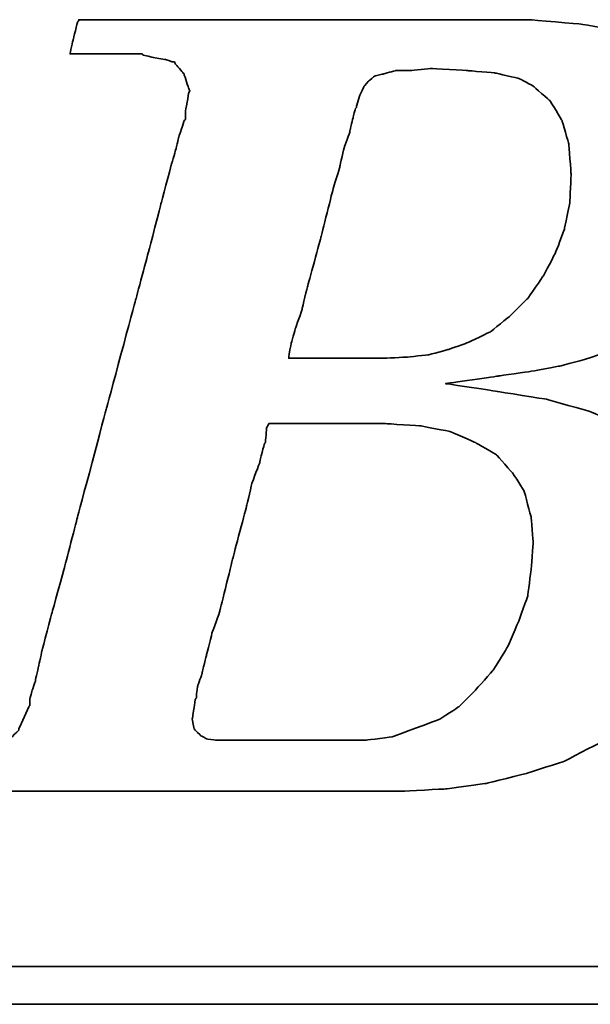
# Model space of a CAD drawing. Header units: millimetres. Extents: x 57 to 435, y 84 to 210.
# Tile 31 of 51: x 309.09 to 311.01, y 120.88 to 124.21. Entities that reach past the tile are written whole.
import ezdxf

# ---------------------------------------------------------------- set-up
doc = ezdxf.new("R2010")
doc.units = ezdxf.units.MM
doc.header["$LTSCALE"] = 0.15
doc.layers.add('DIM', color=4, linetype='CONTINUOUS')
doc.layers.add('layer 1', color=7, linetype='CONTINUOUS')

# ---------------------------------------------------------------- blocks, each defined once
blk = doc.blocks.new('TBI MOTION logo(完整正式版)')
at = {"layer": 'layer 1', "color": 22, "lineweight": 35}
for points, knots in [([(-64.65375, -6.86375), (-64.65375, -6.86375), (-64.84375, -7.29625), (-64.84375, -7.29625), (-64.84375, -7.29625), (-64.84375, -7.29625), (-64.86875, -7.34375), (-64.86875, -7.34375), (-64.86875, -7.34375), (-64.86875, -7.34375), (-64.86875, -7.36875), (-64.86875, -7.36875), (-64.86875, -7.36875), (-64.86875, -7.36875), (-65.15375, -7.65375), (-65.15375, -7.65375), (-65.15375, -7.65375), (-65.15375, -7.65375), (-65.17875, -7.65375), (-65.17875, -7.65375), (-65.17875, -7.65375), (-65.17875, -7.65375), (-65.20375, -7.67875), (-65.20375, -7.67875), (-65.20375, -7.67875), (-65.20375, -7.67875), (-65.58875, -7.87125), (-65.58875, -7.87125), (-65.58875, -7.87125), (-65.58875, -7.87125), (-65.63375, -7.87125), (-65.63375, -7.87125), (-65.63375, -7.87125), (-65.63375, -7.87125), (-65.65875, -7.89375), (-65.65875, -7.89375), (-65.65875, -7.89375), (-65.65875, -7.89375), (-66.09375, -7.94375), (-66.09375, -7.94375), (-66.09375, -7.94375), (-66.09375, -7.94375), (-66.11375, -7.94375), (-66.11375, -7.94375), (-66.11375, -7.94375), (-66.11375, -7.94375), (-66.16375, -7.94375), (-66.16375, -7.94375), (-66.16375, -7.94375), (-66.16375, -7.94375), (-66.30875, -7.94375), (-66.30875, -7.94375), (-66.30875, -7.94375), (-66.30875, -7.94375), (-66.69375, -7.94375), (-66.69375, -7.94375), (-66.69375, -7.94375), (-66.69375, -7.94375), (-67.07375, -7.94375), (-67.07375, -7.94375), (-67.07375, -7.94375), (-67.07375, -7.94375), (-67.12375, -7.94375), (-67.12375, -7.94375), (-67.12375, -7.94375), (-67.12375, -7.94375), (-67.12375, -7.96625), (-67.12375, -7.96625), (-67.12375, -7.96625), (-67.12375, -7.96625), (-67.14875, -7.99125), (-67.14875, -7.99125), (-67.14875, -7.99125), (-67.14875, -7.99125), (-67.24375, -8.34875), (-67.24375, -8.34875), (-67.24375, -8.34875), (-67.24375, -8.34875), (-67.31375, -8.68625), (-67.31375, -8.68625), (-67.31375, -8.68625), (-67.31375, -8.68625), (-67.26875, -8.68625), (-67.26875, -8.68625), (-67.26875, -8.68625), (-67.26875, -8.68625), (-67.07375, -8.68625), (-67.07375, -8.68625), (-67.07375, -8.68625), (-67.07375, -8.68625), (-66.54875, -8.68625), (-66.54875, -8.68625), (-66.54875, -8.68625), (-66.54875, -8.68625), (-65.82625, -8.68625), (-65.82625, -8.68625), (-65.82625, -8.68625), (-65.82625, -8.68625), (-65.01375, -8.68625), (-65.01375, -8.68625), (-65.01375, -8.68625), (-65.01375, -8.68625), (-64.05375, -8.68625), (-64.05375, -8.68625), (-64.05375, -8.68625), (-64.05375, -8.68625), (-62.08375, -8.68625), (-62.08375, -8.68625), (-62.08375, -8.68625), (-62.08375, -8.68625), (-60.06875, -8.68625), (-60.06875, -8.68625), (-60.06875, -8.68625), (-60.06875, -8.68625), (-59.10875, -8.68625), (-59.10875, -8.68625), (-59.10875, -8.68625), (-59.10875, -8.68625), (-58.29375, -8.68625), (-58.29375, -8.68625), (-58.29375, -8.68625), (-58.29375, -8.68625), (-57.57375, -8.68625), (-57.57375, -8.68625), (-57.57375, -8.68625), (-57.57375, -8.68625), (-57.04875, -8.68625), (-57.04875, -8.68625), (-57.04875, -8.68625), (-57.04875, -8.68625), (-56.85375, -8.68625), (-56.85375, -8.68625), (-56.85375, -8.68625), (-56.85375, -8.68625), (-56.70875, -8.68625), (-56.70875, -8.68625), (-56.70875, -8.68625), (-56.70875, -8.68625), (-56.61375, -8.68625), (-56.61375, -8.68625), (-56.61375, -8.68625), (-56.61375, -8.68625), (-56.56875, -8.68625), (-56.56875, -8.68625), (-56.56875, -8.68625), (-56.56875, -8.68625), (-55.65375, -8.63875), (-55.65375, -8.63875), (-55.65375, -8.63875), (-55.65375, -8.63875), (-54.76875, -8.51875), (-54.76875, -8.51875), (-54.76875, -8.51875), (-54.76875, -8.51875), (-53.90375, -8.30375), (-53.90375, -8.30375), (-53.90375, -8.30375), (-53.90375, -8.30375), (-53.08875, -8.03875), (-53.08875, -8.03875), (-53.08875, -8.03875), (-53.08875, -8.03875), (-52.34375, -7.65375), (-52.34375, -7.65375), (-52.34375, -7.65375), (-52.34375, -7.65375), (-51.69875, -7.29625), (-51.69875, -7.29625), (-51.69875, -7.29625), (-51.69875, -7.29625), (-51.21875, -6.91125), (-51.21875, -6.91125), (-51.21875, -6.91125), (-51.21875, -6.91125), (-50.83375, -6.50375), (-50.83375, -6.50375), (-50.83375, -6.50375), (-50.83375, -6.50375), (-50.44875, -5.94875), (-50.44875, -5.94875), (-50.44875, -5.94875), (-50.44875, -5.94875), (-50.13875, -5.30375), (-50.13875, -5.30375), (-50.13875, -5.30375), (-50.13875, -5.30375), (-49.99375, -4.65375), (-49.99375, -4.65375), (-49.99375, -4.65375), (-49.99375, -4.65375), (-49.92375, -3.98375), (-49.92375, -3.98375), (-49.92375, -3.98375), (-49.92375, -3.98375), (-49.99375, -3.19374), (-49.99375, -3.19374), (-49.99375, -3.19374), (-49.99375, -3.19374), (-50.23374, -2.44874), (-50.23374, -2.44874), (-50.23374, -2.44874), (-50.23374, -2.44874), (-50.59375, -1.87374), (-50.59375, -1.87374), (-50.59375, -1.87374), (-50.59375, -1.87374), (-51.09875, -1.31874), (-51.09875, -1.31874), (-51.09875, -1.31874), (-51.09875, -1.31874), (-51.74375, -0.81875), (-51.74375, -0.81875), (-51.74375, -0.81875), (-51.74375, -0.81875), (-52.53875, -0.48125), (-52.53875, -0.48125), (-52.53875, -0.48125), (-52.53875, -0.48125), (-53.47375, -0.21875), (-53.47375, -0.21875), (-53.47375, -0.21875), (-53.47375, -0.21875), (-54.52875, -0.04874), (-54.52875, -0.04874), (-54.52875, -0.04874), (-54.52875, -0.04874), (-55.65375, 0.12125), (-55.65375, 0.12125), (-55.65375, 0.12125), (-55.65375, 0.12125), (-54.50375, 0.28624), (-54.50375, 0.28624), (-54.50375, 0.28624), (-54.50375, 0.28624), (-53.83375, 0.38124), (-53.83375, 0.38124), (-53.83375, 0.38124), (-53.83375, 0.38124), (-53.18375, 0.50125), (-53.18375, 0.50125), (-53.18375, 0.50125), (-53.18375, 0.50125), (-52.55875, 0.66874), (-52.55875, 0.66874), (-52.55875, 0.66874), (-52.55875, 0.66874), (-52.03375, 0.86124), (-52.03375, 0.86124), (-52.03375, 0.86124), (-52.03375, 0.86124), (-51.50374, 1.03124), (-51.50374, 1.03124), (-51.50374, 1.03124), (-51.50374, 1.03124), (-51.09875, 1.27125), (-51.09875, 1.27125), (-51.09875, 1.27125), (-51.09875, 1.27125), (-50.71375, 1.48624), (-50.71375, 1.48624), (-50.71375, 1.48624), (-50.71375, 1.48624), (-50.37625, 1.77625), (-50.37625, 1.77625), (-50.37625, 1.77625), (-50.37625, 1.77625), (-49.82375, 2.37625), (-49.82375, 2.37625), (-49.82375, 2.37625), (-49.82375, 2.37625), (-49.41875, 2.99625), (-49.41875, 2.99625), (-49.41875, 2.99625), (-49.41875, 2.99625), (-49.22375, 3.76625), (-49.22375, 3.76625), (-49.22375, 3.76625), (-49.22375, 3.76625), (-49.15375, 4.50874), (-49.15375, 4.50874), (-49.15375, 4.50874), (-49.15375, 4.50874), (-49.20375, 5.25125), (-49.20375, 5.25125), (-49.20375, 5.25125), (-49.20375, 5.25125), (-49.41875, 5.92625), (-49.41875, 5.92625), (-49.41875, 5.92625), (-49.41875, 5.92625), (-49.77875, 6.47625), (-49.77875, 6.47625), (-49.77875, 6.47625), (-49.77875, 6.47625), (-50.33125, 7.02624), (-50.33125, 7.02624), (-50.33125, 7.02624), (-50.33125, 7.02624), (-51.00125, 7.43625), (-51.00125, 7.43625), (-51.00125, 7.43625), (-51.00125, 7.43625), (-51.79375, 7.72625), (-51.79375, 7.72625), (-51.79375, 7.72625), (-51.79375, 7.72625), (-52.72875, 7.89124), (-52.72875, 7.89124), (-52.72875, 7.89124), (-52.72875, 7.89124), (-53.83375, 7.98625), (-53.83375, 7.98625), (-53.83375, 7.98625), (-53.83375, 7.98625), (-53.92875, 7.98625), (-53.92875, 7.98625), (-53.92875, 7.98625), (-53.92875, 7.98625), (-54.26375, 7.98625), (-54.26375, 7.98625), (-54.26375, 7.98625), (-54.26375, 7.98625), (-54.74375, 7.98625), (-54.74375, 7.98625), (-54.74375, 7.98625), (-54.74375, 7.98625), (-55.36875, 7.98625), (-55.36875, 7.98625), (-55.36875, 7.98625), (-55.36875, 7.98625), (-56.13375, 7.98625), (-56.13375, 7.98625), (-56.13375, 7.98625), (-56.13375, 7.98625), (-56.94875, 7.98625), (-56.94875, 7.98625), (-56.94875, 7.98625), (-56.94875, 7.98625), (-58.77625, 7.98625), (-58.77625, 7.98625), (-58.77625, 7.98625), (-58.77625, 7.98625), (-60.59875, 7.98625), (-60.59875, 7.98625), (-60.59875, 7.98625), (-60.59875, 7.98625), (-61.41375, 7.98625), (-61.41375, 7.98625), (-61.41375, 7.98625), (-61.41375, 7.98625), (-62.17875, 7.98625), (-62.17875, 7.98625), (-62.17875, 7.98625), (-62.17875, 7.98625), (-62.80375, 7.98625), (-62.80375, 7.98625), (-62.80375, 7.98625), (-62.80375, 7.98625), (-63.30625, 7.98625), (-63.30625, 7.98625), (-63.30625, 7.98625), (-63.30625, 7.98625), (-63.57375, 7.98625), (-63.57375, 7.98625), (-63.57375, 7.98625), (-63.57375, 7.98625), (-63.57375, 7.96375), (-63.57375, 7.96375), (-63.57375, 7.96375), (-63.57375, 7.96375), (-63.59875, 7.94125), (-63.59875, 7.94125), (-63.59875, 7.94125), (-63.59875, 7.94125), (-63.69375, 7.55625), (-63.69375, 7.55625), (-63.69375, 7.55625), (-63.69375, 7.55625), (-63.76375, 7.24624), (-63.76375, 7.24624), (-63.76375, 7.24624), (-63.76375, 7.24624), (-63.23875, 7.24624), (-63.23875, 7.24624), (-63.23875, 7.24624), (-63.23875, 7.24624), (-62.75875, 7.24624), (-62.75875, 7.24624), (-62.75875, 7.24624), (-62.75875, 7.24624), (-62.61125, 7.24624), (-62.61125, 7.24624), (-62.61125, 7.24624), (-62.61125, 7.24624), (-62.56625, 7.24624), (-62.56625, 7.24624), (-62.56625, 7.24624), (-62.56625, 7.24624), (-62.22875, 7.24624), (-62.22875, 7.24624), (-62.22875, 7.24624), (-62.22875, 7.24624), (-62.20375, 7.24624), (-62.20375, 7.24624), (-62.20375, 7.24624), (-62.20375, 7.24624), (-62.17875, 7.21875), (-62.17875, 7.21875), (-62.17875, 7.21875), (-62.17875, 7.21875), (-61.96375, 7.17125), (-61.96375, 7.17125), (-61.96375, 7.17125), (-61.96375, 7.17125), (-61.72375, 7.12624), (-61.72375, 7.12624), (-61.72375, 7.12624), (-61.72375, 7.12624), (-61.70375, 7.12624), (-61.70375, 7.12624), (-61.70375, 7.12624), (-61.70375, 7.12624), (-61.55875, 7.07624), (-61.55875, 7.07624), (-61.55875, 7.07624), (-61.55875, 7.07624), (-61.50875, 7.07624), (-61.50875, 7.07624), (-61.50875, 7.07624), (-61.50875, 7.07624), (-61.48375, 7.02624), (-61.48375, 7.02624), (-61.48375, 7.02624), (-61.48375, 7.02624), (-61.31875, 6.83375), (-61.31875, 6.83375), (-61.31875, 6.83375), (-61.31875, 6.83375), (-61.29375, 6.81125), (-61.29375, 6.81125), (-61.29375, 6.81125), (-61.29375, 6.81125), (-61.29375, 6.78625), (-61.29375, 6.78625), (-61.29375, 6.78625), (-61.29375, 6.78625), (-61.19875, 6.50124), (-61.19875, 6.50124), (-61.19875, 6.50124), (-61.19875, 6.50124), (-61.17375, 6.45124), (-61.17375, 6.45124), (-61.17375, 6.45124), (-61.17375, 6.45124), (-61.19875, 6.40625), (-61.19875, 6.40625), (-61.19875, 6.40625), (-61.19875, 6.40625), (-61.26875, 5.99624), (-61.26875, 5.99624), (-61.26875, 5.99624), (-61.26875, 5.99624), (-61.26875, 5.85125), (-61.26875, 5.85125), (-61.26875, 5.85125), (-61.26875, 5.85125), (-61.26875, 5.82625), (-61.26875, 5.82625), (-61.26875, 5.82625), (-61.26875, 5.82625), (-61.29375, 5.80625), (-61.29375, 5.80625), (-61.29375, 5.80625), (-61.29375, 5.80625), (-61.34125, 5.66125), (-61.34125, 5.66125), (-61.34125, 5.66125), (-61.34125, 5.66125), (-61.41375, 5.44625), (-61.41375, 5.44625), (-61.41375, 5.44625), (-61.41375, 5.44625), (-61.48375, 5.15625), (-61.48375, 5.15625), (-61.48375, 5.15625), (-61.48375, 5.15625), (-61.58375, 4.82124), (-61.58375, 4.82124), (-61.58375, 4.82124), (-61.58375, 4.82124), (-61.79875, 4.00375), (-61.79875, 4.00375), (-61.79875, 4.00375), (-61.79875, 4.00375), (-62.05875, 2.99625), (-62.05875, 2.99625), (-62.05875, 2.99625), (-62.05875, 2.99625), (-62.34875, 1.91625), (-62.34875, 1.91625), (-62.34875, 1.91625), (-62.34875, 1.91625), (-62.97375, -0.41124), (-62.97375, -0.41124), (-62.97375, -0.41124), (-62.97375, -0.41124), (-63.59875, -2.75875), (-63.59875, -2.75875), (-63.59875, -2.75875), (-63.59875, -2.75875), (-63.88375, -3.86374), (-63.88375, -3.86374), (-63.88375, -3.86374), (-63.88375, -3.86374), (-64.14875, -4.82374), (-64.14875, -4.82374), (-64.14875, -4.82374), (-64.14875, -4.82374), (-64.36375, -5.64125), (-64.36375, -5.64125), (-64.36375, -5.64125), (-64.36375, -5.64125), (-64.43625, -5.97625), (-64.43625, -5.97625), (-64.43625, -5.97625), (-64.43625, -5.97625), (-64.50875, -6.28625), (-64.50875, -6.28625), (-64.50875, -6.28625), (-64.50875, -6.28625), (-64.50875, -6.30875), (-64.50875, -6.30875), (-64.50875, -6.30875), (-64.50875, -6.30875), (-64.57875, -6.50375), (-64.57875, -6.50375), (-64.57875, -6.50375), (-64.57875, -6.50375), (-64.62875, -6.69625), (-64.62875, -6.69625), (-64.62875, -6.69625), (-64.62875, -6.69625), (-64.62875, -6.76875), (-64.62875, -6.76875), (-64.62875, -6.76875), (-64.62875, -6.76875), (-64.62875, -6.81375), (-64.62875, -6.81375), (-64.62875, -6.81375), (-64.62875, -6.81375), (-64.62875, -6.83875), (-64.62875, -6.83875), (-64.62875, -6.83875), (-64.62875, -6.83875), (-64.65375, -6.86375), (-64.65375, -6.86375)], [0, 0, 0, 0, 0.00719424, 0.00719424, 0.00719424, 0.00719425, 0.01438849, 0.01438849, 0.01438849, 0.0143885, 0.02158273, 0.02158273, 0.02158273, 0.02158274, 0.02877698, 0.02877698, 0.02877698, 0.02877699, 0.03597122, 0.03597122, 0.03597122, 0.03597123, 0.04316547, 0.04316547, 0.04316547, 0.04316548, 0.05035971, 0.05035971, 0.05035971, 0.05035972, 0.05755396, 0.05755396, 0.05755396, 0.05755397, 0.0647482, 0.0647482, 0.0647482, 0.06474821, 0.07194245, 0.07194245, 0.07194245, 0.07194246, 0.07913669, 0.07913669, 0.07913669, 0.0791367, 0.08633094, 0.08633094, 0.08633094, 0.08633095, 0.09352518, 0.09352518, 0.09352518, 0.09352519, 0.10071942, 0.10071942, 0.10071942, 0.10071943, 0.10791367, 0.10791367, 0.10791367, 0.10791368, 0.11510791, 0.11510791, 0.11510791, 0.11510792, 0.12230216, 0.12230216, 0.12230216, 0.12230217, 0.1294964, 0.1294964, 0.1294964, 0.12949641, 0.13669065, 0.13669065, 0.13669065, 0.13669066, 0.14388489, 0.14388489, 0.14388489, 0.1438849, 0.15107914, 0.15107914, 0.15107914, 0.15107915, 0.15827338, 0.15827338, 0.15827338, 0.15827339, 0.16546763, 0.16546763, 0.16546763, 0.16546764, 0.17266187, 0.17266187, 0.17266187, 0.17266188, 0.17985612, 0.17985612, 0.17985612, 0.17985613, 0.18705036, 0.18705036, 0.18705036, 0.18705037, 0.1942446, 0.1942446, 0.1942446, 0.19424461, 0.20143885, 0.20143885, 0.20143885, 0.20143886, 0.20863309, 0.20863309, 0.20863309, 0.2086331, 0.21582734, 0.21582734, 0.21582734, 0.21582735, 0.22302158, 0.22302158, 0.22302158, 0.22302159, 0.23021583, 0.23021583, 0.23021583, 0.23021584, 0.23741007, 0.23741007, 0.23741007, 0.23741008, 0.24460432, 0.24460432, 0.24460432, 0.24460433, 0.25179856, 0.25179856, 0.25179856, 0.25179857, 0.25899281, 0.25899281, 0.25899281, 0.25899282, 0.26618705, 0.26618705, 0.26618705, 0.26618706, 0.27338129, 0.27338129, 0.27338129, 0.2733813, 0.28057554, 0.28057554, 0.28057554, 0.28057555, 0.28776978, 0.28776978, 0.28776978, 0.28776979, 0.29496403, 0.29496403, 0.29496403, 0.29496404, 0.30215827, 0.30215827, 0.30215827, 0.30215828, 0.30935252, 0.30935252, 0.30935252, 0.30935253, 0.31654676, 0.31654676, 0.31654676, 0.31654677, 0.32374101, 0.32374101, 0.32374101, 0.32374102, 0.33093525, 0.33093525, 0.33093525, 0.33093526, 0.3381295, 0.3381295, 0.3381295, 0.33812951, 0.34532374, 0.34532374, 0.34532374, 0.34532375, 0.35251799, 0.35251799, 0.35251799, 0.352518, 0.35971223, 0.35971223, 0.35971223, 0.35971224, 0.36690647, 0.36690647, 0.36690647, 0.36690648, 0.37410072, 0.37410072, 0.37410072, 0.37410073, 0.38129496, 0.38129496, 0.38129496, 0.38129497, 0.38848921, 0.38848921, 0.38848921, 0.38848922, 0.39568345, 0.39568345, 0.39568345, 0.39568346, 0.4028777, 0.4028777, 0.4028777, 0.40287771, 0.41007194, 0.41007194, 0.41007194, 0.41007195, 0.41726619, 0.41726619, 0.41726619, 0.4172662, 0.42446043, 0.42446043, 0.42446043, 0.42446044, 0.43165468, 0.43165468, 0.43165468, 0.43165469, 0.43884892, 0.43884892, 0.43884892, 0.43884893, 0.44604317, 0.44604317, 0.44604317, 0.44604318, 0.45323741, 0.45323741, 0.45323741, 0.45323742, 0.46043165, 0.46043165, 0.46043165, 0.46043166, 0.4676259, 0.4676259, 0.4676259, 0.46762591, 0.47482014, 0.47482014, 0.47482014, 0.47482015, 0.48201439, 0.48201439, 0.48201439, 0.4820144, 0.48920863, 0.48920863, 0.48920863, 0.48920864, 0.49640288, 0.49640288, 0.49640288, 0.49640289, 0.50359712, 0.50359712, 0.50359712, 0.50359713, 0.51079137, 0.51079137, 0.51079137, 0.51079138, 0.51798561, 0.51798561, 0.51798561, 0.51798562, 0.52517986, 0.52517986, 0.52517986, 0.52517987, 0.5323741, 0.5323741, 0.5323741, 0.53237411, 0.53956835, 0.53956835, 0.53956835, 0.53956836, 0.54676259, 0.54676259, 0.54676259, 0.5467626, 0.55395683, 0.55395683, 0.55395683, 0.55395684, 0.56115108, 0.56115108, 0.56115108, 0.56115109, 0.56834532, 0.56834532, 0.56834532, 0.56834533, 0.57553957, 0.57553957, 0.57553957, 0.57553958, 0.58273381, 0.58273381, 0.58273381, 0.58273382, 0.58992806, 0.58992806, 0.58992806, 0.58992807, 0.5971223, 0.5971223, 0.5971223, 0.59712231, 0.60431655, 0.60431655, 0.60431655, 0.60431656, 0.61151079, 0.61151079, 0.61151079, 0.6115108, 0.61870504, 0.61870504, 0.61870504, 0.61870505, 0.62589928, 0.62589928, 0.62589928, 0.62589929, 0.63309353, 0.63309353, 0.63309353, 0.63309354, 0.64028777, 0.64028777, 0.64028777, 0.64028778, 0.64748201, 0.64748201, 0.64748201, 0.64748202, 0.65467626, 0.65467626, 0.65467626, 0.65467627, 0.6618705, 0.6618705, 0.6618705, 0.66187051, 0.66906475, 0.66906475, 0.66906475, 0.66906476, 0.67625899, 0.67625899, 0.67625899, 0.676259, 0.68345324, 0.68345324, 0.68345324, 0.68345325, 0.69064748, 0.69064748, 0.69064748, 0.69064749, 0.69784173, 0.69784173, 0.69784173, 0.69784174, 0.70503597, 0.70503597, 0.70503597, 0.70503598, 0.71223022, 0.71223022, 0.71223022, 0.71223023, 0.71942446, 0.71942446, 0.71942446, 0.71942447, 0.72661871, 0.72661871, 0.72661871, 0.72661872, 0.73381295, 0.73381295, 0.73381295, 0.73381296, 0.74100719, 0.74100719, 0.74100719, 0.7410072, 0.74820144, 0.74820144, 0.74820144, 0.74820145, 0.75539568, 0.75539568, 0.75539568, 0.75539569, 0.76258993, 0.76258993, 0.76258993, 0.76258994, 0.76978417, 0.76978417, 0.76978417, 0.76978418, 0.77697842, 0.77697842, 0.77697842, 0.77697843, 0.78417266, 0.78417266, 0.78417266, 0.78417267, 0.79136691, 0.79136691, 0.79136691, 0.79136692, 0.79856115, 0.79856115, 0.79856115, 0.79856116, 0.8057554, 0.8057554, 0.8057554, 0.80575541, 0.81294964, 0.81294964, 0.81294964, 0.81294965, 0.82014388, 0.82014388, 0.82014388, 0.82014389, 0.82733813, 0.82733813, 0.82733813, 0.82733814, 0.83453237, 0.83453237, 0.83453237, 0.83453238, 0.84172662, 0.84172662, 0.84172662, 0.84172663, 0.84892086, 0.84892086, 0.84892086, 0.84892087, 0.85611511, 0.85611511, 0.85611511, 0.85611512, 0.86330935, 0.86330935, 0.86330935, 0.86330936, 0.8705036, 0.8705036, 0.8705036, 0.87050361, 0.87769784, 0.87769784, 0.87769784, 0.87769785, 0.88489209, 0.88489209, 0.88489209, 0.8848921, 0.89208633, 0.89208633, 0.89208633, 0.89208634, 0.89928058, 0.89928058, 0.89928058, 0.89928059, 0.90647482, 0.90647482, 0.90647482, 0.90647483, 0.91366906, 0.91366906, 0.91366906, 0.91366907, 0.92086331, 0.92086331, 0.92086331, 0.92086332, 0.92805755, 0.92805755, 0.92805755, 0.92805756, 0.9352518, 0.9352518, 0.9352518, 0.93525181, 0.94244604, 0.94244604, 0.94244604, 0.94244605, 0.94964029, 0.94964029, 0.94964029, 0.9496403, 0.95683453, 0.95683453, 0.95683453, 0.95683454, 0.96402878, 0.96402878, 0.96402878, 0.96402879, 0.97122302, 0.97122302, 0.97122302, 0.97122303, 0.97841727, 0.97841727, 0.97841727, 0.97841728, 0.98561151, 0.98561151, 0.98561151, 0.98561152, 0.99280576, 0.99280576, 0.99280576, 0.99280577, 1, 1, 1, 1]), ([(-57.50375, 6.35625), (-57.50375, 6.35625), (-57.57375, 6.11625), (-57.57375, 6.11625), (-57.57375, 6.11625), (-57.57375, 6.11625), (-57.57375, 6.09125), (-57.57375, 6.09125), (-57.57375, 6.09125), (-57.57375, 6.09125), (-57.59875, 6.06625), (-57.59875, 6.06625), (-57.59875, 6.06625), (-57.59875, 6.06625), (-57.64875, 5.87625), (-57.64875, 5.87625), (-57.64875, 5.87625), (-57.64875, 5.87625), (-57.71875, 5.58875), (-57.71875, 5.58875), (-57.71875, 5.58875), (-57.71875, 5.58875), (-57.71875, 5.56625), (-57.71875, 5.56625), (-57.71875, 5.56625), (-57.71875, 5.56625), (-57.83875, 5.23125), (-57.83875, 5.23125), (-57.83875, 5.23125), (-57.83875, 5.23125), (-57.93625, 4.82124), (-57.93625, 4.82124), (-57.93625, 4.82124), (-57.93625, 4.82124), (-57.93625, 4.79624), (-57.93625, 4.79624), (-57.93625, 4.79624), (-57.93625, 4.79624), (-58.07875, 4.34125), (-58.07875, 4.34125), (-58.07875, 4.34125), (-58.07875, 4.34125), (-58.34375, 3.28625), (-58.34375, 3.28625), (-58.34375, 3.28625), (-58.34375, 3.28625), (-58.62875, 2.23124), (-58.62875, 2.23124), (-58.62875, 2.23124), (-58.62875, 2.23124), (-58.74875, 1.75125), (-58.74875, 1.75125), (-58.74875, 1.75125), (-58.74875, 1.75125), (-58.74875, 1.72625), (-58.74875, 1.72625), (-58.74875, 1.72625), (-58.74875, 1.72625), (-58.89375, 1.31625), (-58.89375, 1.31625), (-58.89375, 1.31625), (-58.89375, 1.31625), (-58.98875, 0.98124), (-58.98875, 0.98124), (-58.98875, 0.98124), (-58.98875, 0.98124), (-59.03875, 0.71625), (-59.03875, 0.71625), (-59.03875, 0.71625), (-59.03875, 0.71625), (-59.03875, 0.66874), (-59.03875, 0.66874), (-59.03875, 0.66874), (-59.03875, 0.66874), (-58.91875, 0.66874), (-58.91875, 0.66874), (-58.91875, 0.66874), (-58.91875, 0.66874), (-58.53375, 0.66874), (-58.53375, 0.66874), (-58.53375, 0.66874), (-58.53375, 0.66874), (-58.10375, 0.66874), (-58.10375, 0.66874), (-58.10375, 0.66874), (-58.10375, 0.66874), (-57.66875, 0.66874), (-57.66875, 0.66874), (-57.66875, 0.66874), (-57.66875, 0.66874), (-57.33375, 0.66874), (-57.33375, 0.66874), (-57.33375, 0.66874), (-57.33375, 0.66874), (-57.09375, 0.66874), (-57.09375, 0.66874), (-57.09375, 0.66874), (-57.09375, 0.66874), (-56.99875, 0.66874), (-56.99875, 0.66874), (-56.99875, 0.66874), (-56.99875, 0.66874), (-56.49375, 0.69374), (-56.49375, 0.69374), (-56.49375, 0.69374), (-56.49375, 0.69374), (-56.01375, 0.74374), (-56.01375, 0.74374), (-56.01375, 0.74374), (-56.01375, 0.74374), (-55.58375, 0.86124), (-55.58375, 0.86124), (-55.58375, 0.86124), (-55.58375, 0.86124), (-55.17375, 1.00624), (-55.17375, 1.00624), (-55.17375, 1.00624), (-55.17375, 1.00624), (-54.67375, 1.24625), (-54.67375, 1.24625), (-54.67375, 1.24625), (-54.67375, 1.24625), (-54.26375, 1.58124), (-54.26375, 1.58124), (-54.26375, 1.58124), (-54.26375, 1.58124), (-53.87875, 1.96374), (-53.87875, 1.96374), (-53.87875, 1.96374), (-53.87875, 1.96374), (-53.54375, 2.44625), (-53.54375, 2.44625), (-53.54375, 2.44625), (-53.54375, 2.44625), (-53.27875, 2.95125), (-53.27875, 2.95125), (-53.27875, 2.95125), (-53.27875, 2.95125), (-53.08875, 3.45124), (-53.08875, 3.45124), (-53.08875, 3.45124), (-53.08875, 3.45124), (-52.96875, 4.05124), (-52.96875, 4.05124), (-52.96875, 4.05124), (-52.96875, 4.05124), (-52.94375, 4.65125), (-52.94375, 4.65125), (-52.94375, 4.65125), (-52.94375, 4.65125), (-52.99375, 5.30125), (-52.99375, 5.30125), (-52.99375, 5.30125), (-52.99375, 5.30125), (-53.13875, 5.80625), (-53.13875, 5.80625), (-53.13875, 5.80625), (-53.13875, 5.80625), (-53.39875, 6.23625), (-53.39875, 6.23625), (-53.39875, 6.23625), (-53.39875, 6.23625), (-53.75875, 6.54875), (-53.75875, 6.54875), (-53.75875, 6.54875), (-53.75875, 6.54875), (-54.07375, 6.71625), (-54.07375, 6.71625), (-54.07375, 6.71625), (-54.07375, 6.71625), (-54.57375, 6.83375), (-54.57375, 6.83375), (-54.57375, 6.83375), (-54.57375, 6.83375), (-55.17375, 6.88625), (-55.17375, 6.88625), (-55.17375, 6.88625), (-55.17375, 6.88625), (-55.96875, 6.93125), (-55.96875, 6.93125), (-55.96875, 6.93125), (-55.96875, 6.93125), (-56.39875, 6.88625), (-56.39875, 6.88625), (-56.39875, 6.88625), (-56.39875, 6.88625), (-56.42125, 6.88625), (-56.42125, 6.88625), (-56.42125, 6.88625), (-56.42125, 6.88625), (-56.73375, 6.88625), (-56.73375, 6.88625), (-56.73375, 6.88625), (-56.73375, 6.88625), (-56.99875, 6.81125), (-56.99875, 6.81125), (-56.99875, 6.81125), (-56.99875, 6.81125), (-57.02375, 6.81125), (-57.02375, 6.81125), (-57.02375, 6.81125), (-57.02375, 6.81125), (-57.18875, 6.76625), (-57.18875, 6.76625), (-57.18875, 6.76625), (-57.18875, 6.76625), (-57.30875, 6.66625), (-57.30875, 6.66625), (-57.30875, 6.66625), (-57.30875, 6.66625), (-57.40875, 6.54875), (-57.40875, 6.54875), (-57.40875, 6.54875), (-57.40875, 6.54875), (-57.50375, 6.35625), (-57.50375, 6.35625)], [0, 0, 0, 0, 0.01851852, 0.01851852, 0.01851852, 0.01851853, 0.03703704, 0.03703704, 0.03703704, 0.03703705, 0.05555556, 0.05555556, 0.05555556, 0.05555557, 0.07407407, 0.07407407, 0.07407407, 0.07407408, 0.09259259, 0.09259259, 0.09259259, 0.0925926, 0.11111111, 0.11111111, 0.11111111, 0.11111112, 0.12962963, 0.12962963, 0.12962963, 0.12962964, 0.14814815, 0.14814815, 0.14814815, 0.14814816, 0.16666667, 0.16666667, 0.16666667, 0.16666668, 0.18518519, 0.18518519, 0.18518519, 0.1851852, 0.2037037, 0.2037037, 0.2037037, 0.20370371, 0.22222222, 0.22222222, 0.22222222, 0.22222223, 0.24074074, 0.24074074, 0.24074074, 0.24074075, 0.25925926, 0.25925926, 0.25925926, 0.25925927, 0.27777778, 0.27777778, 0.27777778, 0.27777779, 0.2962963, 0.2962963, 0.2962963, 0.29629631, 0.31481481, 0.31481481, 0.31481481, 0.31481482, 0.33333333, 0.33333333, 0.33333333, 0.33333334, 0.35185185, 0.35185185, 0.35185185, 0.35185186, 0.37037037, 0.37037037, 0.37037037, 0.37037038, 0.38888889, 0.38888889, 0.38888889, 0.3888889, 0.40740741, 0.40740741, 0.40740741, 0.40740742, 0.42592593, 0.42592593, 0.42592593, 0.42592594, 0.44444444, 0.44444444, 0.44444444, 0.44444445, 0.46296296, 0.46296296, 0.46296296, 0.46296297, 0.48148148, 0.48148148, 0.48148148, 0.48148149, 0.5, 0.5, 0.5, 0.50000001, 0.51851852, 0.51851852, 0.51851852, 0.51851853, 0.53703704, 0.53703704, 0.53703704, 0.53703705, 0.55555556, 0.55555556, 0.55555556, 0.55555557, 0.57407407, 0.57407407, 0.57407407, 0.57407408, 0.59259259, 0.59259259, 0.59259259, 0.5925926, 0.61111111, 0.61111111, 0.61111111, 0.61111112, 0.62962963, 0.62962963, 0.62962963, 0.62962964, 0.64814815, 0.64814815, 0.64814815, 0.64814816, 0.66666667, 0.66666667, 0.66666667, 0.66666668, 0.68518519, 0.68518519, 0.68518519, 0.6851852, 0.7037037, 0.7037037, 0.7037037, 0.70370371, 0.72222222, 0.72222222, 0.72222222, 0.72222223, 0.74074074, 0.74074074, 0.74074074, 0.74074075, 0.75925926, 0.75925926, 0.75925926, 0.75925927, 0.77777778, 0.77777778, 0.77777778, 0.77777779, 0.7962963, 0.7962963, 0.7962963, 0.79629631, 0.81481481, 0.81481481, 0.81481481, 0.81481482, 0.83333333, 0.83333333, 0.83333333, 0.83333334, 0.85185185, 0.85185185, 0.85185185, 0.85185186, 0.87037037, 0.87037037, 0.87037037, 0.87037038, 0.88888889, 0.88888889, 0.88888889, 0.8888889, 0.90740741, 0.90740741, 0.90740741, 0.90740742, 0.92592593, 0.92592593, 0.92592593, 0.92592594, 0.94444444, 0.94444444, 0.94444444, 0.94444445, 0.96296296, 0.96296296, 0.96296296, 0.96296297, 0.98148148, 0.98148148, 0.98148148, 0.98148149, 1, 1, 1, 1]), ([(-61.03125, -6.57375), (-61.03125, -6.57375), (-61.03125, -6.67125), (-61.03125, -6.67125), (-61.03125, -6.67125), (-61.03125, -6.67125), (-61.05375, -6.69625), (-61.05375, -6.69625), (-61.05375, -6.69625), (-61.05375, -6.69625), (-61.12375, -7.12875), (-61.12375, -7.12875), (-61.12375, -7.12875), (-61.12375, -7.12875), (-61.07875, -7.34375), (-61.07875, -7.34375), (-61.07875, -7.34375), (-61.07875, -7.34375), (-60.93375, -7.48875), (-60.93375, -7.48875), (-60.93375, -7.48875), (-60.93375, -7.48875), (-60.81375, -7.55625), (-60.81375, -7.55625), (-60.81375, -7.55625), (-60.81375, -7.55625), (-60.62375, -7.58375), (-60.62375, -7.58375), (-60.62375, -7.58375), (-60.62375, -7.58375), (-60.30875, -7.58375), (-60.30875, -7.58375), (-60.30875, -7.58375), (-60.30875, -7.58375), (-59.97375, -7.58375), (-59.97375, -7.58375), (-59.97375, -7.58375), (-59.97375, -7.58375), (-59.87875, -7.58375), (-59.87875, -7.58375), (-59.87875, -7.58375), (-59.87875, -7.58375), (-59.63625, -7.58375), (-59.63625, -7.58375), (-59.63625, -7.58375), (-59.63625, -7.58375), (-58.96875, -7.58375), (-58.96875, -7.58375), (-58.96875, -7.58375), (-58.96875, -7.58375), (-58.29375, -7.58375), (-58.29375, -7.58375), (-58.29375, -7.58375), (-58.29375, -7.58375), (-58.05375, -7.58375), (-58.05375, -7.58375), (-58.05375, -7.58375), (-58.05375, -7.58375), (-57.98375, -7.58375), (-57.98375, -7.58375), (-57.98375, -7.58375), (-57.98375, -7.58375), (-57.35875, -7.58375), (-57.35875, -7.58375), (-57.35875, -7.58375), (-57.35875, -7.58375), (-56.78375, -7.50875), (-56.78375, -7.50875), (-56.78375, -7.50875), (-56.78375, -7.50875), (-56.27875, -7.31875), (-56.27875, -7.31875), (-56.27875, -7.31875), (-56.27875, -7.31875), (-55.77375, -7.12875), (-55.77375, -7.12875), (-55.77375, -7.12875), (-55.77375, -7.12875), (-55.36875, -6.86375), (-55.36875, -6.86375), (-55.36875, -6.86375), (-55.36875, -6.86375), (-55.00875, -6.50375), (-55.00875, -6.50375), (-55.00875, -6.50375), (-55.00875, -6.50375), (-54.62375, -6.06875), (-54.62375, -6.06875), (-54.62375, -6.06875), (-54.62375, -6.06875), (-54.31375, -5.56875), (-54.31375, -5.56875), (-54.31375, -5.56875), (-54.31375, -5.56875), (-54.07375, -5.01625), (-54.07375, -5.01625), (-54.07375, -5.01625), (-54.07375, -5.01625), (-53.87875, -4.46374), (-53.87875, -4.46374), (-53.87875, -4.46374), (-53.87875, -4.46374), (-53.80875, -3.91375), (-53.80875, -3.91375), (-53.80875, -3.91375), (-53.80875, -3.91375), (-53.75875, -3.31375), (-53.75875, -3.31375), (-53.75875, -3.31375), (-53.75875, -3.31375), (-53.80875, -2.75875), (-53.80875, -2.75875), (-53.80875, -2.75875), (-53.80875, -2.75875), (-53.95375, -2.20875), (-53.95375, -2.20875), (-53.95375, -2.20875), (-53.95375, -2.20875), (-54.19375, -1.82625), (-54.19375, -1.82625), (-54.19375, -1.82625), (-54.19375, -1.82625), (-54.55375, -1.41875), (-54.55375, -1.41875), (-54.55375, -1.41875), (-54.55375, -1.41875), (-55.00875, -1.15125), (-55.00875, -1.15125), (-55.00875, -1.15125), (-55.00875, -1.15125), (-55.56125, -0.91375), (-55.56125, -0.91375), (-55.56125, -0.91375), (-55.56125, -0.91375), (-56.18125, -0.79375), (-56.18125, -0.79375), (-56.18125, -0.79375), (-56.18125, -0.79375), (-56.94875, -0.74374), (-56.94875, -0.74374), (-56.94875, -0.74374), (-56.94875, -0.74374), (-56.99875, -0.74374), (-56.99875, -0.74374), (-56.99875, -0.74374), (-56.99875, -0.74374), (-57.09375, -0.74374), (-57.09375, -0.74374), (-57.09375, -0.74374), (-57.09375, -0.74374), (-57.38375, -0.74374), (-57.38375, -0.74374), (-57.38375, -0.74374), (-57.38375, -0.74374), (-57.76875, -0.74374), (-57.76875, -0.74374), (-57.76875, -0.74374), (-57.76875, -0.74374), (-58.24625, -0.74374), (-58.24625, -0.74374), (-58.24625, -0.74374), (-58.24625, -0.74374), (-58.72875, -0.74374), (-58.72875, -0.74374), (-58.72875, -0.74374), (-58.72875, -0.74374), (-59.20875, -0.74374), (-59.20875, -0.74374), (-59.20875, -0.74374), (-59.20875, -0.74374), (-59.46875, -0.74374), (-59.46875, -0.74374), (-59.46875, -0.74374), (-59.46875, -0.74374), (-59.51625, -0.83875), (-59.51625, -0.83875), (-59.51625, -0.83875), (-59.51625, -0.83875), (-59.54375, -1.15125), (-59.54375, -1.15125), (-59.54375, -1.15125), (-59.54375, -1.15125), (-59.56375, -1.17874), (-59.56375, -1.17874), (-59.56375, -1.17874), (-59.56375, -1.17874), (-59.66375, -1.55875), (-59.66375, -1.55875), (-59.66375, -1.55875), (-59.66375, -1.55875), (-59.66375, -1.58375), (-59.66375, -1.58375), (-59.66375, -1.58375), (-59.66375, -1.58375), (-59.82875, -2.01874), (-59.82875, -2.01874), (-59.82875, -2.01874), (-59.82875, -2.01874), (-59.94875, -2.52125), (-59.94875, -2.52125), (-59.94875, -2.52125), (-59.94875, -2.52125), (-60.23875, -3.62375), (-60.23875, -3.62375), (-60.23875, -3.62375), (-60.23875, -3.62375), (-60.52375, -4.77624), (-60.52375, -4.77624), (-60.52375, -4.77624), (-60.52375, -4.77624), (-60.52375, -4.79874), (-60.52375, -4.79874), (-60.52375, -4.79874), (-60.52375, -4.79874), (-60.69125, -5.25375), (-60.69125, -5.25375), (-60.69125, -5.25375), (-60.69125, -5.25375), (-60.81375, -5.73625), (-60.81375, -5.73625), (-60.81375, -5.73625), (-60.81375, -5.73625), (-60.90875, -6.11875), (-60.90875, -6.11875), (-60.90875, -6.11875), (-60.90875, -6.11875), (-60.90875, -6.14375), (-60.90875, -6.14375), (-60.90875, -6.14375), (-60.90875, -6.14375), (-61.00375, -6.40875), (-61.00375, -6.40875), (-61.00375, -6.40875), (-61.00375, -6.40875), (-61.03125, -6.57375), (-61.03125, -6.57375)], [0, 0, 0, 0, 0.01694915, 0.01694915, 0.01694915, 0.01694916, 0.03389831, 0.03389831, 0.03389831, 0.03389832, 0.05084746, 0.05084746, 0.05084746, 0.05084747, 0.06779661, 0.06779661, 0.06779661, 0.06779662, 0.08474576, 0.08474576, 0.08474576, 0.08474577, 0.10169492, 0.10169492, 0.10169492, 0.10169493, 0.11864407, 0.11864407, 0.11864407, 0.11864408, 0.13559322, 0.13559322, 0.13559322, 0.13559323, 0.15254237, 0.15254237, 0.15254237, 0.15254238, 0.16949153, 0.16949153, 0.16949153, 0.16949154, 0.18644068, 0.18644068, 0.18644068, 0.18644069, 0.20338983, 0.20338983, 0.20338983, 0.20338984, 0.22033898, 0.22033898, 0.22033898, 0.22033899, 0.23728814, 0.23728814, 0.23728814, 0.23728815, 0.25423729, 0.25423729, 0.25423729, 0.2542373, 0.27118644, 0.27118644, 0.27118644, 0.27118645, 0.28813559, 0.28813559, 0.28813559, 0.2881356, 0.30508475, 0.30508475, 0.30508475, 0.30508476, 0.3220339, 0.3220339, 0.3220339, 0.32203391, 0.33898305, 0.33898305, 0.33898305, 0.33898306, 0.3559322, 0.3559322, 0.3559322, 0.35593221, 0.37288136, 0.37288136, 0.37288136, 0.37288137, 0.38983051, 0.38983051, 0.38983051, 0.38983052, 0.40677966, 0.40677966, 0.40677966, 0.40677967, 0.42372881, 0.42372881, 0.42372881, 0.42372882, 0.44067797, 0.44067797, 0.44067797, 0.44067798, 0.45762712, 0.45762712, 0.45762712, 0.45762713, 0.47457627, 0.47457627, 0.47457627, 0.47457628, 0.49152542, 0.49152542, 0.49152542, 0.49152543, 0.50847458, 0.50847458, 0.50847458, 0.50847459, 0.52542373, 0.52542373, 0.52542373, 0.52542374, 0.54237288, 0.54237288, 0.54237288, 0.54237289, 0.55932203, 0.55932203, 0.55932203, 0.55932204, 0.57627119, 0.57627119, 0.57627119, 0.5762712, 0.59322034, 0.59322034, 0.59322034, 0.59322035, 0.61016949, 0.61016949, 0.61016949, 0.6101695, 0.62711864, 0.62711864, 0.62711864, 0.62711865, 0.6440678, 0.6440678, 0.6440678, 0.64406781, 0.66101695, 0.66101695, 0.66101695, 0.66101696, 0.6779661, 0.6779661, 0.6779661, 0.67796611, 0.69491525, 0.69491525, 0.69491525, 0.69491526, 0.71186441, 0.71186441, 0.71186441, 0.71186442, 0.72881356, 0.72881356, 0.72881356, 0.72881357, 0.74576271, 0.74576271, 0.74576271, 0.74576272, 0.76271186, 0.76271186, 0.76271186, 0.76271187, 0.77966102, 0.77966102, 0.77966102, 0.77966103, 0.79661017, 0.79661017, 0.79661017, 0.79661018, 0.81355932, 0.81355932, 0.81355932, 0.81355933, 0.83050847, 0.83050847, 0.83050847, 0.83050848, 0.84745763, 0.84745763, 0.84745763, 0.84745764, 0.86440678, 0.86440678, 0.86440678, 0.86440679, 0.88135593, 0.88135593, 0.88135593, 0.88135594, 0.89830508, 0.89830508, 0.89830508, 0.89830509, 0.91525424, 0.91525424, 0.91525424, 0.91525425, 0.93220339, 0.93220339, 0.93220339, 0.9322034, 0.94915254, 0.94915254, 0.94915254, 0.94915255, 0.96610169, 0.96610169, 0.96610169, 0.9661017, 0.98305085, 0.98305085, 0.98305085, 0.98305086, 1, 1, 1, 1]), ([(75.90875, -9.47875), (75.90875, -9.47875), (75.90875, -12.28625), (75.90875, -12.28625), (75.90875, -12.28625), (75.90875, -12.28625), (75.90875, -12.47875), (75.90875, -12.47875), (75.90875, -12.47875), (75.90875, -12.47875), (75.71625, -12.47875), (75.71625, -12.47875), (75.71625, -12.47875), (75.71625, -12.47875), (-88.32875, -12.47875), (-88.32875, -12.47875), (-88.32875, -12.47875), (-88.32875, -12.47875), (-88.32875, -13.29375), (-88.32875, -13.29375), (-88.32875, -13.29375), (-88.32875, -13.29375), (82.89125, -13.29375), (82.89125, -13.29375), (82.89125, -13.29375), (82.89125, -13.29375), (75.90875, -9.47875), (75.90875, -9.47875)], [0, 0, 0, 0, 0.14285714, 0.14285714, 0.14285714, 0.14285715, 0.28571429, 0.28571429, 0.28571429, 0.2857143, 0.42857143, 0.42857143, 0.42857143, 0.42857144, 0.57142857, 0.57142857, 0.57142857, 0.57142858, 0.71428571, 0.71428571, 0.71428571, 0.71428572, 0.85714286, 0.85714286, 0.85714286, 0.85714287, 1, 1, 1, 1])]:
    blk.add_open_spline(points, degree=3, knots=knots, dxfattribs=at)

msp = doc.modelspace()

# ---------------------------------------------------------------- block references
at = {"layer": 'DIM', "color": 0, "xscale": 0.1563722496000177, "yscale": 0.1563722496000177, "zscale": 0.1563722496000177}
msp.add_blockref('TBI MOTION logo(完整正式版)', (319.2268, 122.963), dxfattribs=at)

doc.saveas('drawing.dxf')
